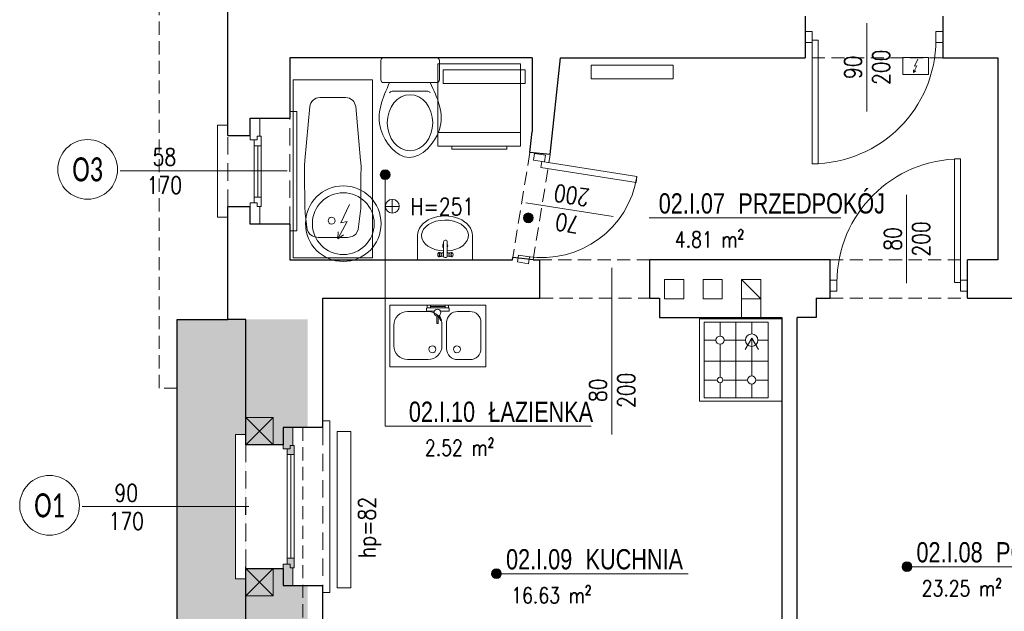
# Model space of a CAD drawing. Header units: millimetres. Extents: x 284606 to 628701, y -213781 to -93475.
# Tile 30 of 102: x 297427 to 298144, y -107084 to -106653. Entities that reach past the tile are written whole.
import ezdxf
from ezdxf.enums import TextEntityAlignment as Align

# ---------------------------------------------------------------- set-up
doc = ezdxf.new("R2010")
doc.units = ezdxf.units.MM
doc.linetypes.add('HIDDEN', pattern=[9.525, 6.35, -3.175])
doc.layers.get('0').update_dxf_attribs({"lineweight": 0})
for name, color, linetype, lineweight in [('!STR_Konstrukcja 0.20', 200, 'Continuous', 20), ('!STR_Konstrukcja 0.30', 64, 'Continuous', 30), ('!STR_Ocieplenie 0.05', 1, 'Continuous', 5), ('!STR_Opisy 0.09', 8, 'Continuous', 9), ('!STR_Przerywana 0.09', 8, 'HIDDEN', 9), ('!STR_Stolarka drzwiowa', 8, 'Continuous', 15), ('!STR_Stolarka okienna', 72, 'Continuous', 15), ('EKO Opisy 0.09', 8, 'Continuous', 9)]:
    doc.layers.add(name, color=color, linetype=linetype, lineweight=lineweight)
for name, color, linetype, lineweight, true_color in [('!STR_Kreskowanie ścian', 7, 'Continuous', 5, 0xa6a6a6), ('!STR_Ogrzewanie grzejniki', 7, 'Continuous', 15, 0xd10000), ('!STR_Wentylacja', 7, 'Continuous', 15, 0x3399ff), ('EKO Wyposażenie', 7, 'Continuous', 5, 0x919191)]:
    doc.layers.add(name, color=color, linetype=linetype, lineweight=lineweight, true_color=true_color)
doc.styles.add('1_50', font='txt', dxfattribs={"width": 0.8})
doc.styles.add('AB_Arial', font='NirmalaS.ttf')
doc.styles.add('EKO 1-10', font='romans.shx', dxfattribs={"width": 0.8, "height": 15})
doc.styles.add('EKO 1-5', font='romans.shx', dxfattribs={"width": 0.8, "height": 10})
doc.styles.add('EKO CM 1-50', font='calibri.ttf', dxfattribs={"width": 0.8, "height": 12.5})

# ---------------------------------------------------------------- blocks, each defined once
blk = doc.blocks.new('*U320')
at = {"layer": '!STR_Opisy 0.09', "linetype": 'Continuous'}
blk.add_line((0, -153.49), (0, -32.16), dxfattribs=at)
at = {"layer": '!STR_Opisy 0.09', "linetype": 'Continuous', "style": 'EKO 1-5', "width": 0.8}
blk.add_attdef('HP=', (19.04, -6.76), '', height=12.5, rotation=180, dxfattribs=at)
blk.add_attdef('SZER', text='', height=12.5, rotation=270, dxfattribs=at).set_placement((0, -121.38), align=Align.BOTTOM_CENTER)
at = {"layer": '!STR_Opisy 0.09', "ltscale": 0.7, "style": 'EKO 1-5', "width": 0.8}
blk.add_attdef('WYS', text='', height=12.5, rotation=270, dxfattribs=at).set_placement((-10.53, -121.38), align=Align.MIDDLE_CENTER)
blk = doc.blocks.new('el. podgrzewacz przepływowy')
at = {"ltscale": 5}
blk.add_lwpolyline([(-17.2, -16.9), (12.8, -16.9), (12.8, -36.9), (-17.2, -36.9), (-17.2, -16.9)], dxfattribs=at)
for points in [[(0.1, -18.8), (-3.6, -27.3), (-0.7, -26.6), (-4.8, -34.7)], [(-2.2, -32.7), (-4.8, -34.7), (-4.7, -31.4)]]:
    blk.add_lwpolyline(points)
blk = doc.blocks.new('*U103')
for p, q in [((-2.13, 79.94), (-181.88, 70.34)), ((2.13, 0.06), (-2.13, 79.94)), ((-181.88, 70.34), (-177.61, -9.55)), ((-99.85, 62.8), (-153.94, 54.97)), ((-92.99, 63.65), (-84.32, 64)), ((-56.24, 65.26), (-84.32, 64)), ((-32.86, 64.38), (-46.34, 65.29)), ((-20.77, 38.89), (-21.57, 53.76)), ((-162.64, 44.36), (-161.95, 31.35)), ((-161.25, 18.34), (-161.95, 31.35)), ((-20.77, 38.89), (-19.98, 24.02)), ((-30.08, 12.26), (-43.38, 9.91)), ((-177.61, -9.55), (2.13, 0.06)), ((-96.85, 6.69), (-151.47, 8.71)), ((-89.95, 6.58), (-81.28, 7.15)), ((-53.23, 8.9), (-81.28, 7.15))]:
    blk.add_line(p, q)
blk.add_circle((-37.66, 39.13), 3.43)
for centre, radius, start, end in [((-91.26, 21.29), 42.39, 92.34181, 101.68614), ((-51.09, 13.21), 52.3, 84.78524, 95.65302), ((-32.05, 54.13), 10.27, 33.03484, 94.54846), ((-38.84, 51.65), 17.4, 6.97748, 27.69222), ((-152.48, 44.9), 10.17, 98.23906, 183.05821), ((-37.38, 24.28), 17.4, 338.42497, 359.13898), ((-151.09, 18.88), 10.17, 183.05823, 267.87739), ((-30.36, 22.53), 10.27, 271.56797, 333.08279), ((-92.74, 48.88), 42.39, 264.43034, 273.77466), ((-53.65, 61.19), 52.3, 270.46346, 281.33124)]:
    blk.add_arc(centre, radius, start, end)
blk = doc.blocks.new('*U119')
for p, q in [((0, 19.33), (0, -19.33)), ((16.02, 21.33), (2, 21.33)), ((18.02, -19.33), (18.02, 19.33)), ((24.36, 13.09), (24.36, -12.8)), ((16.02, -21.33), (2, -21.33))]:
    blk.add_line(p, q)
for centre, start, end in [((2, 19.33), 90, 180), ((16.02, 19.33), 360, 90), ((26.36, 13.09), 114.56818, 180), ((26.36, -12.8), 180, 244.52934), ((2, -19.33), 180, 270), ((16.02, -19.33), 270, 360)]:
    blk.add_arc(centre, 2, start, end)
blk.add_ellipse((47.22, 0.08), major_axis=(20.4, 0), ratio=0.810803)
blk.add_open_spline([(18.02, 14.91), (29.22, 20.03), (49.72, 28.87), (82.83, 0.74), (50.17, -29.38), (29.25, -19.96), (18, -14.6)], degree=3, knots=[1.212901, 1.212901, 1.212901, 1.212901, 36.090844, 64.924591, 94.904253, 129.876154, 129.876154, 129.876154, 129.876154])
blk = doc.blocks.new('*U198')
at = {"linetype": 'Continuous'}
for p, q in [((0, 31.3), (0, -31.3)), ((27.6, 31.3), (0, 31.3)), ((2.8, -1.2), (2.8, 0.4)), ((3.8, 4.7), (3.4, 6.9)), ((4, 1.6), (20.6, 1.6)), ((4.2, 1.6), (4.2, 4.1)), ((8.5, 1.6), (7.3, 4)), ((7.9, 4.7), (8.3, 6.9)), ((3.8, -5.5), (3.4, -7.7)), ((20.6, -2.4), (4, -2.4)), ((4.2, -4.8), (4.2, -2.4)), ((7.3, -4.8), (8.5, -2.4)), ((7.9, -5.5), (8.3, -7.7)), ((22.4, -0.2), (22.4, -0.6)), ((27.6, -31.3), (0, -31.3))]:
    blk.add_line(p, q, dxfattribs=at)
for centre, radius, start, end in [((4, 0.4), 1.2, 90, 180), ((15.9, -0.3), 2.89, 41.1962, 138.8038), ((20.6, -0.2), 1.8, 0, 90), ((4, -1.2), 1.2, 180, 270), ((15.9, -0.3), 2.89, 228.1635, 311.8365), ((20.6, -0.6), 1.8, 270, 0)]:
    blk.add_arc(centre, radius, start, end, dxfattribs=at)
for centre, major_axis, ratio, start_param, end_param in [((27.6, 0), (0, -26.6), 0.662269, 4.803016, 10.93344), ((27.6, 0), (0, -31.3), 0.713042, 0, 3.141593), ((5.8, -7.8), (2.47, 0), 0.476554, 5.436764, 10.271199), ((5.8, -5.5), (2.05, 0), 0.476554, 0, 3.141593)]:
    blk.add_ellipse(centre, major_axis=major_axis, ratio=ratio, start_param=start_param, end_param=end_param, dxfattribs=at)
at = {"linetype": 'Continuous', "extrusion": (-3.55849e-14, 3.22359e-14, -1)}
for centre, major_axis, start_param, end_param in [((5.8, 7), (2.47, 0), 5.436764, 10.271199), ((5.8, 4.7), (2.05, 0), 0, 3.141593)]:
    blk.add_ellipse(centre, major_axis=major_axis, ratio=0.476554, start_param=start_param, end_param=end_param, dxfattribs=at)
blk.add_ellipse((5.8, 7.3), major_axis=(2.05, 0), ratio=0.476554, dxfattribs=at)
at = {"linetype": 'Continuous'}
blk.add_ellipse((5.8, -8.1), major_axis=(2.05, 0), ratio=0.476554, dxfattribs=at)
blk = doc.blocks.new('*U336')
at = {"layer": '!STR_Opisy 0.09', "linetype": 'Continuous'}
blk.add_line((-39.28, 63.89), (-39.28, -0.34), dxfattribs=at)
at = {"layer": '!STR_Stolarka drzwiowa'}
for points in [[(0, 0), (0, 90), (-4.38, 90), (-4.38, 0)], [(-90, -6.2), (-95, -6.2), (-95, 1.8), (-90, 1.8)], [(5, -6.2), (0, -6.2), (0, 1.8), (5, 1.8)]]:
    blk.add_lwpolyline(points, close=True, dxfattribs=at)
blk.add_arc((0, 0), 90, 90, 180, dxfattribs=at)
at = {"layer": '!STR_Opisy 0.09', "linetype": 'Continuous', "style": 'EKO 1-10', "width": 0.8}
blk.add_attdef('SZER', text='', height=12.5, rotation=90, dxfattribs=at).set_placement((-39.28, 31.77), align=Align.BOTTOM_CENTER)
at = {"layer": '!STR_Opisy 0.09', "ltscale": 0.7, "style": 'EKO 1-10', "width": 0.8}
blk.add_attdef('WYS', text='', height=12.5, rotation=90, dxfattribs=at).set_placement((-28.75, 31.77), align=Align.MIDDLE_CENTER)
blk = doc.blocks.new('*U100')
for p, q in [((0, -60), (0, 0)), ((0, 0), (60, 0)), ((10, -57.5), (10, -2.5)), ((10, -2.5), (56.5, -2.5)), ((22, -12.5), (22, -2.5)), ((33.5, -2.5), (33.5, -57.5)), ((45, -2.5), (45, -13.5)), ((56.5, -2.5), (56.5, -57.5)), ((60, 0), (60, -60)), ((10, -15.5), (19, -15.5)), ((22, -40), (22, -18.5)), ((25, -15.5), (43, -15.5)), ((45, -17.5), (45, -41.5)), ((47, -15.5), (56.5, -15.5)), ((10, -29.21), (56.5, -29.21)), ((17.5, -44.5), (10, -44.5)), ((22, -57.5), (22, -49)), ((42, -44.5), (26.5, -44.5)), ((45, -47.5), (45, -57.5)), ((56.5, -44.5), (48, -44.5)), ((5, -60), (0, -60)), ((60, -60), (5, -60)), ((5, -60), (5, -60)), ((56.5, -57.5), (10, -57.5))]:
    blk.add_line(p, q)
for centre, radius in [((22, -15.5), 3), ((45, -15.5), 2), ((22, -44.5), 4.5), ((45, -44.5), 3)]:
    blk.add_circle(centre, radius)
blk = doc.blocks.new('*U106')
blk.add_lwpolyline([(70, -45), (0, -45), (0, 0), (70, 0)], close=True)
for points in [[(20.65, -4.62), (11.65, -4.62, 0.414214), (3.65, -12.62), (3.65, -31.62, 0.414214), (11.65, -39.62), (20.65, -39.62, 0.414214), (28.65, -31.62), (28.65, -12.62, 0.414214)], [(41.98, -39.62), (56.98, -39.62, 0.414214), (66.98, -29.62), (66.98, -14.62, 0.414214), (56.98, -4.62), (41.98, -4.62, 0.414214), (31.98, -14.62), (31.98, -29.62, 0.414214)]]:
    blk.add_lwpolyline(points, format="xyb", close=True)
for centre in [(21.08, -32.13), (38.92, -32.13)]:
    blk.add_circle(centre, 2.54)
blk = doc.blocks.new('*U107')
for p, q in [((-4.86, 7.5), (-4.56, 1.8)), ((-2.89, 8.1), (-4.39, 8.02)), ((-0.37, 7.74), (-2.37, 7.63)), ((-1.54, -7.85), (-2.37, 7.63)), ((-2.37, 7.63), (-2.23, 5.14)), ((-0.23, 5.24), (-0.37, 7.74)), ((-11.09, 2.16), (-11.56, 1.63)), ((-11.56, 1.63), (-7.9, -0.12)), ((-7.56, 0.78), (-11.09, 2.16)), ((-2.23, 5.14), (-0.23, 5.24)), ((-0.67, -5.3), (-1.23, 5.19)), ((-13.44, -0.72), (-13.41, -1.22)), ((-7.96, -0.18), (-13.2, -0.46)), ((-13.15, -1.46), (-7.9, -1.18)), ((-4.31, -2.78), (-4.03, -7.98)), ((0.33, -5.24), (-1.67, -5.35)), ((-1.67, -5.35), (-1.54, -7.85)), ((0.46, -7.74), (0.33, -5.24)), ((-3.51, -8.45), (-2.01, -8.37)), ((-1.54, -7.85), (0.46, -7.74))]:
    blk.add_line(p, q)
blk.add_circle((-5.43, -0.54), 2.5)
for centre, radius, start, end in [((-4.36, 7.53), 0.5, 93.05823, 183.05823), ((-2.86, 7.61), 0.5, 3.05823, 93.05823), ((-13.19, -0.71), 0.25, 93.05823, 183.05823), ((-13.16, -1.21), 0.25, 183.05823, 273.05823), ((-3.54, -7.95), 0.5, 183.05823, 273.05823), ((-2.04, -7.87), 0.5, 273.05823, 3.05823)]:
    blk.add_arc(centre, radius, start, end)
blk = doc.blocks.new('*U121')
at = {"layer": '!STR_Opisy 0.09', "linetype": 'Continuous'}
blk.add_line((0, -153.49), (0, -32.16), dxfattribs=at)
at = {"layer": '!STR_Opisy 0.09', "linetype": 'Continuous', "style": 'EKO 1-5', "width": 0.8}
blk.add_attdef('HP=', (50.53, 21.53), '', height=12.5, rotation=180, dxfattribs=at)
blk.add_attdef('SZER', text='', height=12.5, rotation=270, dxfattribs=at).set_placement((0, -121.38), align=Align.BOTTOM_CENTER)
at = {"layer": '!STR_Opisy 0.09', "ltscale": 0.7, "style": 'EKO 1-5', "width": 0.8}
blk.add_attdef('WYS', text='', height=12.5, rotation=270, dxfattribs=at).set_placement((-10.53, -121.38), align=Align.MIDDLE_CENTER)
blk = doc.blocks.new('*U208')
at = {"layer": '!STR_Opisy 0.09', "linetype": 'Continuous'}
blk.add_line((-31.51, 6.91), (-31.51, -57.31), dxfattribs=at)
at = {"layer": '!STR_Stolarka drzwiowa'}
for points in [[(-70, 6.2), (-75, 6.2), (-75, -1.8), (-70, -1.8)], [(0, 0), (0, -70), (-4.38, -70), (-4.38, 0)], [(5, 6.2), (0, 6.2), (0, -1.8), (5, -1.8)]]:
    blk.add_lwpolyline(points, close=True, dxfattribs=at)
blk.add_arc((0, 0), 70, 180, 270, dxfattribs=at)
at = {"layer": '!STR_Opisy 0.09', "linetype": 'Continuous', "style": 'EKO 1-10', "width": 0.8}
blk.add_attdef('SZER', text='', height=12.5, rotation=90, dxfattribs=at).set_placement((-31.51, -25.2), align=Align.BOTTOM_CENTER)
at = {"layer": '!STR_Opisy 0.09', "ltscale": 0.7, "style": 'EKO 1-10', "width": 0.8}
blk.add_attdef('WYS', text='', height=12.5, rotation=90, dxfattribs=at).set_placement((-20.99, -25.2), align=Align.MIDDLE_CENTER)
blk = doc.blocks.new('wysokosc2')
at = {"ltscale": 2}
for points in [[(-5.06, 0.04), (5.03, 0.04)], [(0, 5.1), (0, -5.1)]]:
    blk.add_lwpolyline(points, dxfattribs=at)
blk.add_circle((0, 0), 5.03, dxfattribs=at)
at = {"ltscale": 2, "style": 'EKO 1-5', "width": 0.8}
blk.add_attdef('WYS', (13.29, -6.01), '', height=12.5, dxfattribs=at)
blk = doc.blocks.new('bojler2')
for p, q in [((3.54, -15.77), (-2.89, -29.13)), ((1.82, -28.1), (-5.12, -40.79)), ((-2.89, -29.13), (1.82, -28.1)), ((-5.12, -40.79), (-4.81, -35.54)), ((-5.12, -40.79), (-0.84, -37.72))]:
    blk.add_line(p, q)
for radius in [27.5, 22.5]:
    blk.add_circle((-1.11, -29.71), radius)
blk = doc.blocks.new('*U101')
for p, q in [((30, 30), (30, -30)), ((30, 30), (90, 30)), ((80, 30), (80, -30)), ((90, 30), (90, -30)), ((30, -30), (90, -30))]:
    blk.add_line(p, q)
blk.add_lwpolyline([(90, -20), (92, -20), (92, 20), (90, 20)])
blk = doc.blocks.new('PIEC KAFLOWY')
at = {"layer": 'EKO Wyposażenie'}
blk.add_lwpolyline([(12.48, -14.75), (73.23, -14.75), (73.23, -75.5), (12.48, -75.5)], close=True, dxfattribs=at)
at = {"layer": 'EKO Wyposażenie', "insert": (33.88, -25.41), "char_height": 19.5, "attachment_point": 1, "style": '1_50'}
blk.add_mtext_dynamic_manual_height_columns('\\pi-5.3249;{\\H0.66667x;PIEC \\P\\pi-25.002;WĘGLOWY}', width=18.2471, gutter_width=12.5, heights=[0], dxfattribs=at)
blk = doc.blocks.new('*U266')
at = {"layer": '!STR_Konstrukcja 0.20', "linetype": 'Continuous', "lineweight": 15}
for points in [[(8.12, 56.81), (0.62, 56.81), (0.62, 64.31), (105.62, 64.31), (105.62, 56.81), (98.12, 56.81)], [(-4.38, 0.81), (-9.38, 0.81), (-9.38, -4.19), (115.62, -4.19), (115.62, 0.81), (110.62, 0.81)]]:
    blk.add_lwpolyline(points, dxfattribs=at)
at = {"layer": '!STR_Konstrukcja 0.30', "ltscale": 2}
for points in [[(-4.38, 0.81), (-4.38, 29.68), (8.12, 29.68), (8.12, 56.81)], [(98.12, 56.81), (98.12, 29.68), (110.62, 29.68), (110.62, 0.81)]]:
    blk.add_lwpolyline(points, dxfattribs=at)
at = {"layer": '!STR_Przerywana 0.09', "ltscale": 2}
for points in [[(8.12, 56.81), (98.12, 56.81)], [(-4.38, 0.81), (110.62, 0.81)]]:
    blk.add_lwpolyline(points, dxfattribs=at)
at = {"layer": '!STR_Stolarka okienna', "ltscale": 0.3}
for points in [[(-4.38, 22.64), (-4.38, 29.68), (11.02, 29.68), (11.02, 24.55), (8.52, 24.55), (8.52, 22.64), (-4.38, 22.64)], [(110.62, 22.64), (110.62, 29.68), (95.05, 29.68), (95.05, 24.55), (97.55, 24.55), (97.55, 22.64), (110.62, 22.64)], [(97.55, 21.56), (97.55, 24.55), (95.05, 24.55), (95.05, 26.7), (11.02, 26.7), (11.02, 24.55), (8.52, 24.55), (8.52, 21.56), (97.55, 21.56)], [(15.12, 26.7), (15.12, 21.56)], [(90.62, 24.13), (15.12, 24.13)], [(90.62, 21.56), (90.62, 26.7)]]:
    blk.add_lwpolyline(points, dxfattribs=at)
blk = doc.blocks.new('*U764')
at = {"layer": '!STR_Opisy 0.09', "linetype": 'Continuous'}
blk.add_line((0, -153.49), (0, -32.16), dxfattribs=at)
at = {"layer": '!STR_Opisy 0.09', "linetype": 'Continuous', "style": 'EKO 1-5', "width": 0.8}
blk.add_attdef('HP=', (-37.47, 59.98), '', height=12.5, rotation=180, dxfattribs=at)
blk.add_attdef('SZER', text='', height=12.5, rotation=270, dxfattribs=at).set_placement((0, -121.38), align=Align.BOTTOM_CENTER)
at = {"layer": '!STR_Opisy 0.09', "ltscale": 0.7, "style": 'EKO 1-5', "width": 0.8}
blk.add_attdef('WYS', text='', height=12.5, rotation=270, dxfattribs=at).set_placement((-10.53, -121.38), align=Align.MIDDLE_CENTER)
blk = doc.blocks.new('*U223')
at = {"layer": '!STR_Opisy 0.09', "linetype": 'Continuous'}
blk.add_line((39.68, 12.26), (39.68, -51.96), dxfattribs=at)
at = {"layer": '!STR_Stolarka drzwiowa'}
for points in [[(-5, 6.2), (0, 6.2), (0, -1.8), (-5, -1.8)], [(0, 0), (0, -90), (4.38, -90), (4.38, 0)], [(90, 6.2), (95, 6.2), (95, -1.8), (90, -1.8)]]:
    blk.add_lwpolyline(points, close=True, dxfattribs=at)
blk.add_arc((0, 0), 90, 270, 0, dxfattribs=at)
at = {"layer": '!STR_Opisy 0.09', "linetype": 'Continuous', "style": 'EKO 1-10', "width": 0.8}
blk.add_attdef('SZER', text='', height=12.5, rotation=90, dxfattribs=at).set_placement((39.68, -19.85), align=Align.BOTTOM_CENTER)
at = {"layer": '!STR_Opisy 0.09', "ltscale": 0.7, "style": 'EKO 1-10', "width": 0.8}
blk.add_attdef('WYS', text='', height=12.5, rotation=90, dxfattribs=at).set_placement((50.21, -19.85), align=Align.MIDDLE_CENTER)
blk = doc.blocks.new('mur pruski')
at = {"layer": '!STR_Ocieplenie 0.05', "ltscale": 1.5}
blk.add_lwpolyline([(0, 20), (20, 20), (20, 0), (0, 0)], close=True, dxfattribs=at)
blk.add_lwpolyline([(0, 20), (20, 0), (20, 20), (0, 0)], dxfattribs=at)
blk = doc.blocks.new('*U145')
at = {"layer": '!STR_Konstrukcja 0.20', "linetype": 'Continuous', "lineweight": 15}
for points in [[(8.12, 45.81), (0.62, 45.81), (0.62, 53.31), (67.62, 53.31), (67.62, 45.81), (60.12, 45.81)], [(-4.38, 0.81), (-9.38, 0.81), (-9.38, -4.19), (77.62, -4.19), (77.62, 0.81), (72.62, 0.81)]]:
    blk.add_lwpolyline(points, dxfattribs=at)
at = {"layer": '!STR_Konstrukcja 0.30', "ltscale": 2}
for points in [[(-4.38, 0.81), (-4.38, 29.68), (8.12, 29.68), (8.12, 45.81)], [(60.12, 45.81), (60.12, 29.68), (72.62, 29.68), (72.62, 0.81)]]:
    blk.add_lwpolyline(points, dxfattribs=at)
at = {"layer": '!STR_Przerywana 0.09', "ltscale": 2}
for points in [[(8.12, 45.81), (60.12, 45.81)], [(-4.38, 0.81), (72.62, 0.81)]]:
    blk.add_lwpolyline(points, dxfattribs=at)
at = {"layer": '!STR_Stolarka okienna', "ltscale": 0.3}
for points in [[(-4.38, 22.64), (-4.38, 29.68), (11.02, 29.68), (11.02, 24.55), (8.52, 24.55), (8.52, 22.64), (-4.38, 22.64)], [(72.62, 22.64), (72.62, 29.68), (57.05, 29.68), (57.05, 24.55), (59.55, 24.55), (59.55, 22.64), (72.62, 22.64)], [(59.55, 21.56), (59.55, 24.55), (57.05, 24.55), (57.05, 26.7), (11.02, 26.7), (11.02, 24.55), (8.52, 24.55), (8.52, 21.56), (59.55, 21.56)], [(15.12, 26.7), (15.12, 21.56)], [(52.62, 24.13), (15.12, 24.13)], [(52.62, 21.56), (52.62, 26.7)]]:
    blk.add_lwpolyline(points, dxfattribs=at)
blk = doc.blocks.new('*U459')
at = {"ltscale": 0.3}
blk.add_hatch(color=256, dxfattribs=at).paths.add_polyline_path([(-0.91, 50, 1), (6.82, 50, 1)])
at = {"ltscale": 1.5}
blk.add_line((17.59, 50), (154.57, 50), dxfattribs=at)
at = {"ltscale": 0.3}
blk.add_lwpolyline([(17.59, 50), (2.95, 50)], dxfattribs=at)
blk.add_circle((2.95, 50), 3.86, dxfattribs=at)
at = {"ltscale": 1.5, "width": 0.8}
for tag, p, height, style in [('NR_POM.', (10.51, 53.45), 16, 'AB_Arial'), ('NAZWA_POMIESZCZENIA', (66.91, 53.45), 16, 'AB_Arial'), ('POSADZKA', (9.08, 4), 12.5, 'EKO 1-5')]:
    blk.add_attdef(tag, p, '', height=height, rotation=0, dxfattribs=dict(at, style=style))
at = {"ltscale": 1.5, "style": 'EKO 1-5', "width": 0.8}
blk.add_attdef('POWIERZCHNIA', text='', height=12.5, rotation=0, dxfattribs=at).set_placement((78.06, 22.91), align=Align.BOTTOM_RIGHT)
blk = doc.blocks.new('*U469')
at = {"ltscale": 0.3}
blk.add_hatch(color=256, dxfattribs=at).paths.add_polyline_path([(-96.5, 50, 1), (-88.78, 50, 1)])
at = {"ltscale": 1.5}
blk.add_line((17.59, 50), (154.57, 50), dxfattribs=at)
at = {"ltscale": 0.3}
blk.add_lwpolyline([(17.59, 50), (2.95, 50)], dxfattribs=at)
blk.add_circle((-92.64, 50), 3.86, dxfattribs=at)
at = {"ltscale": 1.5, "width": 0.8}
for tag, p, height, style in [('NR_POM.', (10.51, 53.45), 16, 'AB_Arial'), ('NAZWA_POMIESZCZENIA', (66.91, 53.45), 16, 'AB_Arial'), ('POSADZKA', (9.08, 4), 12.5, 'EKO 1-5')]:
    blk.add_attdef(tag, p, '', height=height, rotation=0, dxfattribs=dict(at, style=style))
at = {"ltscale": 1.5, "style": 'EKO 1-5', "width": 0.8}
blk.add_attdef('POWIERZCHNIA', text='', height=12.5, rotation=0, dxfattribs=at).set_placement((78.06, 22.91), align=Align.BOTTOM_RIGHT)
blk = doc.blocks.new('*U471')
at = {"ltscale": 0.3}
blk.add_hatch(color=256, dxfattribs=at).paths.add_polyline_path([(-12.09, 249.02, 1), (-4.36, 249.02, 1)])
at = {"ltscale": 1.5}
blk.add_line((17.59, 50), (154.57, 50), dxfattribs=at)
at = {"ltscale": 0.3}
blk.add_lwpolyline([(17.59, 50), (2.95, 50)], dxfattribs=at)
blk.add_circle((-8.22, 249.02), 3.86, dxfattribs=at)
at = {"ltscale": 1.5, "width": 0.8}
for tag, p, height, style in [('NR_POM.', (10.51, 53.45), 16, 'AB_Arial'), ('NAZWA_POMIESZCZENIA', (66.91, 53.45), 16, 'AB_Arial'), ('POSADZKA', (9.08, 4), 12.5, 'EKO 1-5')]:
    blk.add_attdef(tag, p, '', height=height, rotation=0, dxfattribs=dict(at, style=style))
at = {"ltscale": 1.5, "style": 'EKO 1-5', "width": 0.8}
blk.add_attdef('POWIERZCHNIA', text='', height=12.5, rotation=0, dxfattribs=at).set_placement((78.06, 22.91), align=Align.BOTTOM_RIGHT)
blk = doc.blocks.new('KÓLKO')
at = {"layer": '!STR_Opisy 0.09'}
blk.add_circle((0, -15.51), 15.51, dxfattribs=at)
at = {"layer": '!STR_Opisy 0.09', "style": 'EKO 1-10', "width": 0.8}
blk.add_attdef('NR', text='', height=15, dxfattribs=at).set_placement((0, -15.51), align=Align.MIDDLE_CENTER)

msp = doc.modelspace()

# ---------------------------------------------------------------- hatches: boundary and pattern name
at = {"layer": '!STR_Kreskowanie ścian', "ltscale": 1.5}
h = msp.add_hatch(dxfattribs=at)
h.set_pattern_fill('AR-B88', color=8, scale=0.1, angle=90)
h.set_pattern_definition([(90, (10593.899, 1826.681), (-20.32, 1e-15), []), (180, (10593.899, 1826.681), (-20.32, -10.16), [20.32, -20.32])])
h.paths.add_polyline_path([(298061.74, -107423.52), (298016.74, -107423.52), (298016.74, -107417.52), (298016.69, -107417.52), (297966.69, -107467.52), (297966.69, -107473.52), (298061.74, -107473.52)])
h.paths.add_polyline_path([(298061.74, -107378.52), (298061.74, -107372.52), (298061.69, -107375.47), (298016.69, -107417.52), (298016.74, -107417.52), (298016.74, -107423.52), (298061.74, -107423.52)])
h.paths.add_polyline_path([(298103.54, -106262.52), (298148.45, -106262.43), (298148.45, -106212.43), (298053.49, -106212.52), (298053.45, -106359.43), (298103.54, -106359.43)])
h.paths.add_polyline_path([(298146.92, -106262.52), (298103.54, -106262.52), (298103.54, -106359.43), (298163.36, -106360.45), (298146.92, -106360.45)])
h.paths.add_polyline_path([(299005.94, -106275.53), (299005.99, -106275.52), (299005.99, -106262.52), (298918.99, -106262.52), (298918.99, -106307.52), (298918.99, -106307.52), (298918.99, -106322.24), (298948.99, -106320.51), (298948.94, -106320.47)])
h.paths.add_polyline_path([(299055.94, -106225.53), (299055.94, -106212.52), (298918.99, -106212.52), (298918.99, -106262.52), (299005.99, -106262.52), (299005.99, -106275.52), (299005.94, -106275.53)])
h.paths.add_polyline_path([(298948.99, -106320.51), (298918.94, -106297.48), (298918.94, -106349.11), (298918.99, -106431.96), (298918.99, -106345.22), (298948.99, -106320.23)])
h.paths.add_polyline_path([(298828.72, -106585.49), (298828.72, -106550.56), (298806.22, -106550.56), (298806.22, -106585.49)])
h.paths.add_polyline_path([(297644.36, -106571.25), (297644.36, -106517.21)])
h.paths.add_polyline_path([(299195.84, -106594.18), (299195.84, -106556.39), (299173.34, -106556.39), (299173.34, -106594.18)])
h.paths.add_polyline_path([(298518.76, -107349.73), (298557.11, -107349.73), (298557.11, -107327.23), (298518.76, -107327.23)])
h.paths.add_polyline_path([(297591.89, -107235.92), (297584.39, -107235.92), (297584.39, -107130.92), (297591.89, -107130.92)], flags=16)
h.paths.add_polyline_path([(297627.14, -107220.92), (297622, -107220.92), (297622, -107225.36), (297619.02, -107225.36), (297619.02, -107228.42), (297591.99, -107228.42), (297591.99, -107417.07), (297636.99, -107372.07), (297636.99, -107240.92), (297626.06, -107240.92), (297626.06, -107227.86), (297627.14, -107227.86)])
h.paths.add_polyline_path([(297591.99, -106962.42), (297619.02, -106962.42), (297619.02, -106965.32), (297622, -106965.32), (297622, -106969.42), (297627.14, -106969.42), (297627.14, -106962.82), (297626.06, -106962.82), (297626.06, -106949.92), (297636.99, -106949.92), (297636.99, -106871.18), (297591.99, -106871.18)])
h.paths.add_polyline_path([(297619.02, -107052.42), (297591.99, -107052.42), (297591.99, -107138.42), (297619.02, -107138.42), (297619.02, -107141.32), (297622, -107141.32), (297622, -107145.42), (297627.14, -107145.42), (297627.14, -107138.82), (297626.06, -107138.82), (297626.06, -107125.92), (297636.99, -107125.92), (297636.99, -107064.92), (297626.06, -107064.92), (297626.06, -107051.86), (297627.14, -107051.86), (297627.14, -107044.92), (297622, -107044.92), (297622, -107049.36), (297619.02, -107049.36)])
h.paths.add_polyline_path([(297591.99, -106871.18), (297541.94, -106871.18), (297541.94, -107467.11), (297591.99, -107417.07)])
h.paths.add_polyline_path([(297591.89, -106954.92), (297591.89, -107059.92), (297584.39, -107059.92), (297584.39, -106954.92)], flags=16)
h.paths.add_polyline_path([(299484.33, -107164.42), (299457.92, -107164.42), (299457.92, -107161.36), (299454.94, -107161.36), (299454.94, -107156.92), (299449.8, -107156.92), (299449.8, -107163.86), (299450.88, -107163.86), (299450.88, -107176.92), (299439.33, -107176.92), (299439.33, -107372.52), (299484.33, -107417.52)])
h.paths.add_polyline_path([(299499.23, -107014.92), (299499.23, -106909.92), (299491.73, -106909.92), (299491.73, -107014.92)], flags=16)
h.paths.add_polyline_path([(299499.23, -107007.42), (299484.33, -107007.42), (299484.33, -107074.42), (299499.23, -107074.42), (299499.23, -107066.92), (299491.73, -107066.92), (299491.73, -107171.92), (299499.23, -107171.92), (299499.23, -107164.42), (299484.33, -107164.42), (299484.33, -107417.52), (299534.28, -107467.47), (299534.28, -106225.65), (299484.33, -106275.61), (299484.33, -106917.42), (299499.23, -106917.42)])
h.paths.add_polyline_path([(299449.8, -106924.42), (299454.94, -106924.42), (299454.94, -106920.32), (299457.92, -106920.32), (299457.92, -106917.42), (299484.33, -106917.42), (299484.33, -106275.61), (299439.33, -106320.61), (299439.33, -106904.92), (299450.88, -106904.92), (299450.88, -106917.82), (299449.8, -106917.82)])
h.paths.add_polyline_path([(299454.94, -106999.92), (299449.8, -106999.92), (299449.8, -107006.86), (299450.88, -107006.86), (299450.88, -107019.92), (299439.33, -107019.92), (299439.33, -107061.92), (299450.88, -107061.92), (299450.88, -107074.82), (299449.8, -107074.82), (299449.8, -107081.42), (299454.94, -107081.42), (299454.94, -107077.32), (299457.92, -107077.32), (299457.92, -107074.42), (299484.33, -107074.42), (299484.33, -107007.42), (299457.92, -107007.42), (299457.92, -107004.36), (299454.94, -107004.36)])

# ---------------------------------------------------------------- linework, layer by layer
at = {"layer": '!STR_Konstrukcja 0.30', "color": 8, "ltscale": 1.5}
for p, q in [((297998.89, -106650.43), (297998.89, -106680.74)), ((298098.89, -106650.43), (298098.89, -106680.74)), ((297800.18, -106680.74), (297800.18, -106734.32)), ((297813.38, -106751.19), (297798.55, -106749.61)), ((297800.89, -106827.74), (297786.06, -106826.15)), ((297800.89, -106827.74), (297805.89, -106827.74)), ((297805.89, -106855.74), (297805.89, -106827.74)), ((297885.89, -106855.74), (297885.89, -106827.74)), ((298016.89, -106855.74), (298016.89, -106827.74)), ((298116.89, -106855.74), (298116.89, -106827.74))]:
    msp.add_line(p, q, dxfattribs=at)
for points in [[(297578.89, -106737.24), (297578.89, -106576.43)], [(297800.18, -106680.74), (297623.89, -106680.74), (297623.89, -106724.74)], [(297813.38, -106751.19), (297820.89, -106680.74), (297998.89, -106680.74)], [(298098.89, -106680.74), (298138.89, -106680.74), (298138.89, -106827.74), (298116.89, -106827.74)], [(297798.55, -106749.61), (297800.18, -106734.32)], [(297591.89, -106962.42), (297591.89, -106871.08), (297578.89, -106871.08), (297578.89, -106789.24)], [(297623.89, -106801.74), (297623.89, -106827.74), (297785.89, -106827.74), (297786.06, -106826.15)], [(298016.89, -106827.74), (297885.89, -106827.74)], [(297647.89, -106949.92), (297647.89, -106855.74), (297805.89, -106855.74)], [(297885.89, -106855.74), (297892.89, -106855.74)], [(297892.89, -106855.74), (297892.89, -106869.74), (297981.89, -106869.74)], [(298006.89, -106855.74), (298006.89, -106869.74), (297992.89, -106869.74)], [(298006.89, -106855.74), (298016.89, -106855.74)], [(298116.89, -106855.74), (298312.89, -106855.74)], [(297981.89, -106869.74), (297981.89, -107053.74)], [(297992.89, -107089.42), (297992.89, -106869.74)], [(297541.89, -106921.08), (297541.89, -106871.08), (297578.89, -106871.08)], [(298061.64, -107473.42), (297966.64, -107473.42), (297966.64, -107467.42), (297541.89, -107467.42), (297541.89, -106921.08)], [(297591.89, -107013.46), (297591.89, -107007.42)], [(297591.89, -107032.61), (297591.89, -107032.17)], [(297591.89, -107138.42), (297591.89, -107051.32)], [(297981.89, -107052.74), (297981.89, -107089.42)], [(297647.89, -107125.92), (297647.89, -107064.92)]]:
    msp.add_lwpolyline(points, dxfattribs=at)
at = {"layer": '!STR_Opisy 0.09', "color": 8}
for p, q in [((297693.26, -106765.78), (297693.26, -106948.88)), ((297693.26, -106948.88), (297703.55, -106948.88))]:
    msp.add_line(p, q, dxfattribs=at)
at = {"layer": '!STR_Przerywana 0.09', "color": 8, "ltscale": 1.5}
for p, q in [((298098.89, -106680.74), (297998.89, -106680.74)), ((297798.55, -106749.61), (297786.06, -106826.15)), ((297800.89, -106827.74), (297813.38, -106751.19)), ((297885.89, -106827.74), (297805.89, -106827.74)), ((298016.89, -106827.74), (298116.89, -106827.74)), ((297805.89, -106855.74), (297885.89, -106855.74)), ((298016.89, -106855.74), (298116.89, -106855.74)), ((297633.46, -106949.92), (297633.46, -107240.92))]:
    msp.add_line(p, q, dxfattribs=at)
msp.add_lwpolyline([(297541.89, -106921.08), (297528.89, -106921.08), (297528.89, -106309.43), (298053.45, -106309.43)], dxfattribs=at)
at = {"layer": '!STR_Wentylacja', "color": 8, "ltscale": 1.5}
for p, q in [((297952.49, -106842.17), (297966.49, -106856.17)), ((297952.49, -106856.17), (297952.49, -106869.74)), ((297966.49, -106856.17), (297966.49, -106869.74))]:
    msp.add_line(p, q, dxfattribs=at)
for points in [[(297896.49, -106842.17), (297896.49, -106856.17), (297910.49, -106856.17), (297910.49, -106842.17)], [(297924.49, -106842.17), (297924.49, -106856.17), (297938.49, -106856.17), (297938.49, -106842.17)], [(297952.49, -106842.17), (297952.49, -106856.17), (297966.49, -106856.17), (297966.49, -106842.17)]]:
    msp.add_lwpolyline(points, close=True, dxfattribs=at)
msp.add_lwpolyline([(297959.89, -106909.79), (297959.89, -106884.73), (297964.76, -106893.15), (297959.89, -106884.73), (297955.03, -106893.15)], dxfattribs=at)
at = {"color": 8}
for points in [[(297795.12, -106699.52), (297735.46, -106699.52), (297735.46, -106689.52), (297795.12, -106689.52)], [(297902.76, -106696.09), (297843.1, -106696.09), (297843.1, -106686.09), (297902.76, -106686.09)], [(297668.23, -107066.48), (297658.23, -107066.48), (297658.23, -106952.66), (297668.23, -106952.66)]]:
    msp.add_lwpolyline(points, close=True, dxfattribs=at)

# ---------------------------------------------------------------- block references
at = {"layer": '!STR_Konstrukcja 0.30', "color": 8, "ltscale": 1.5}
ref = msp.add_blockref('*U121', (297858.11, -106801.33), dxfattribs=dict(at, xscale=-1))
ref.add_attrib('SZER', '80', dxfattribs={"layer": '!STR_Opisy 0.09', "linetype": 'Continuous', "height": 12.5, "rotation": 90, "style": 'EKO 1-5', "width": 0.8}).set_placement((297858.11, -106922.71), align=Align.BOTTOM_CENTER)
ref.add_attrib('WYS', '200', dxfattribs={"layer": '!STR_Opisy 0.09', "ltscale": 0.7, "height": 12.5, "rotation": 90, "style": 'EKO 1-5', "width": 0.8}).set_placement((297868.64, -106922.71), align=Align.MIDDLE_CENTER)
at = {"layer": '!STR_Ocieplenie 0.05', "color": 8}
for p in [(297591.89, -106962.42), (297591.89, -107072.42)]:
    msp.add_blockref('mur pruski', p, dxfattribs=at)
at = {"layer": '!STR_Ogrzewanie grzejniki', "color": 8, "lineweight": 35, "ltscale": 1.5, "xscale": 0.625, "yscale": 0.625, "zscale": 0.625}
msp.add_blockref('el. podgrzewacz przepływowy', (298080.58, -106669.84), dxfattribs=at)
at = {"layer": '!STR_Opisy 0.09', "color": 8}
ref = msp.add_blockref('*U320', (297654.04, -106762.9), dxfattribs=dict(at, xscale=-1, rotation=270))
ref.add_attrib('SZER', '58', dxfattribs={"linetype": 'Continuous', "height": 12.5, "rotation": 360, "style": 'EKO 1-5', "width": 0.8}).set_placement((297532.66, -106762.9), align=Align.BOTTOM_CENTER)
ref.add_attrib('WYS', '170', dxfattribs={"ltscale": 0.7, "height": 12.5, "rotation": 360, "style": 'EKO 1-5', "width": 0.8}).set_placement((297532.66, -106773.43), align=Align.MIDDLE_CENTER)
ref = msp.add_blockref('*U471', (297700.83, -106994.88), dxfattribs=dict(at, xscale=0.9199999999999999, yscale=0.9199999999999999, zscale=0.9199999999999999))
ref.add_attrib('NAZWA_POM', 'ŁAZIENKA', (297768.37, -106945.71), dxfattribs={"layer": '0', "ltscale": 1.5, "height": 14.72, "rotation": 0, "style": 'AB_Arial', "width": 0.8})
ref.add_attrib('NUMER_POM', '02.I.10', (297710.5, -106945.71), dxfattribs={"layer": '0', "ltscale": 1.5, "height": 14.72, "rotation": 0, "style": 'AB_Arial', "width": 0.8})
ref.add_attrib('R-SURF', '2.52 m²', dxfattribs={"layer": '0', "ltscale": 1.5, "height": 11.5, "rotation": 0, "style": 'EKO 1-5', "width": 0.8}).set_placement((297772.64, -106973.8), align=Align.BOTTOM_RIGHT)
ref = msp.add_blockref('*U469', (297882.61, -106843.22), dxfattribs=dict(at, xscale=0.9199999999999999, yscale=0.9199999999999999, zscale=0.9199999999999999))
ref.add_attrib('NAZWA_POM', 'PRZEDPOKÓJ', (297950.15, -106794.05), dxfattribs={"layer": '0', "ltscale": 1.5, "height": 14.72, "rotation": 0, "style": 'AB_Arial', "width": 0.8})
ref.add_attrib('NUMER_POM', '02.I.07', (297892.28, -106794.05), dxfattribs={"layer": '0', "ltscale": 1.5, "height": 14.72, "rotation": 0, "style": 'AB_Arial', "width": 0.8})
ref.add_attrib('R-SURF', '4.81 m²', dxfattribs={"layer": '0', "ltscale": 1.5, "height": 11.5, "rotation": 0, "style": 'EKO 1-5', "width": 0.8}).set_placement((297954.42, -106822.15), align=Align.BOTTOM_RIGHT)
ref = msp.add_blockref('wysokosc2', (297698.47, -106788.8), dxfattribs=dict(at, xscale=-1, rotation=180))
ref.add_attrib('WYS', 'H=251', (297711.76, -106795.29), dxfattribs={"layer": '0', "ltscale": 2, "height": 12.5, "style": 'EKO 1-5', "width": 0.8})
ref = msp.add_blockref('*U764', (297626.3, -107007.42), dxfattribs=dict(at, xscale=-1, rotation=270))
ref.add_attrib('SZER', '90', dxfattribs={"linetype": 'Continuous', "height": 12.5, "rotation": 360, "style": 'EKO 1-5', "width": 0.8}).set_placement((297504.92, -107007.42), align=Align.BOTTOM_CENTER)
ref.add_attrib('WYS', '170', dxfattribs={"ltscale": 0.7, "height": 12.5, "rotation": 360, "style": 'EKO 1-5', "width": 0.8}).set_placement((297504.92, -107017.95), align=Align.MIDDLE_CENTER)
ref.add_attrib('HP=', 'hp=82', (297686.28, -107044.89), dxfattribs={"linetype": 'Continuous', "height": 12.5, "rotation": 90, "style": 'EKO 1-5', "width": 0.8})
ref = msp.add_blockref('*U459', (298070.1, -107097.14), dxfattribs=dict(at, xscale=0.9199999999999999, yscale=0.9199999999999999, zscale=0.9199999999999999))
ref.add_attrib('NAZWA_POM', 'POKÓJ', (298137.64, -107047.97), dxfattribs={"layer": '0', "ltscale": 1.5, "height": 14.72, "rotation": 0, "style": 'AB_Arial', "width": 0.8})
ref.add_attrib('NUMER_POM', '02.I.08', (298079.77, -107047.97), dxfattribs={"layer": '0', "ltscale": 1.5, "height": 14.72, "rotation": 0, "style": 'AB_Arial', "width": 0.8})
ref.add_attrib('R-SURF', '23.25 m²', dxfattribs={"layer": '0', "ltscale": 1.5, "height": 11.5, "rotation": 0, "style": 'EKO 1-5', "width": 0.8}).set_placement((298141.91, -107076.07), align=Align.BOTTOM_RIGHT)
ref = msp.add_blockref('*U459', (297771.53, -107102.24), dxfattribs=dict(at, xscale=0.9199999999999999, yscale=0.9199999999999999, zscale=0.9199999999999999))
ref.add_attrib('NAZWA_POM', 'KUCHNIA', (297839.07, -107053.07), dxfattribs={"layer": '0', "ltscale": 1.5, "height": 14.72, "rotation": 0, "style": 'AB_Arial', "width": 0.8})
ref.add_attrib('NUMER_POM', '02.I.09', (297781.2, -107053.07), dxfattribs={"layer": '0', "ltscale": 1.5, "height": 14.72, "rotation": 0, "style": 'AB_Arial', "width": 0.8})
ref.add_attrib('R-SURF', '16.63 m²', dxfattribs={"layer": '0', "ltscale": 1.5, "height": 11.5, "rotation": 0, "style": 'EKO 1-5', "width": 0.8}).set_placement((297843.34, -107081.17), align=Align.BOTTOM_RIGHT)
at = {"layer": '!STR_Stolarka drzwiowa', "color": 8, "ltscale": 0.3}
for name, p, values in [('*U223', (298003.89, -106667.78), {'WYS': '200', 'SZER': '90'}), ('*U336', (298111.89, -106844.33), {'WYS': '200', 'SZER': '80'})]:
    msp.add_blockref(name, p, dxfattribs=at).add_auto_attribs(values)
at = {"layer": '!STR_Stolarka drzwiowa', "color": 8, "ltscale": 0.3, "rotation": 81.08017668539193}
msp.add_blockref('*U208', (297807.28, -106756.19), dxfattribs=at).add_auto_attribs({'WYS': '200', 'SZER': '70'})
at = {"layer": '!STR_Stolarka okienna', "color": 8, "ltscale": 1.5, "rotation": 89.99999999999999}
msp.add_blockref('*U145', (297624.7, -106797.36), dxfattribs=at)
at = {"layer": '!STR_Stolarka okienna', "color": 8, "ltscale": 1.5, "xscale": -1, "rotation": 90}
msp.add_blockref('*U266', (297648.7, -106954.3), dxfattribs=at)
at = {"layer": 'EKO Opisy 0.09', "color": 8}
ref = msp.add_blockref('KÓLKO', (297476.83, -106740.22), dxfattribs=dict(at, xscale=1.4, yscale=1.4, zscale=1.4))
ref.add_attrib('NR', 'O3', dxfattribs={"height": 17.5, "style": 'EKO CM 1-50', "width": 0.7}).set_placement((297476.83, -106761.93), align=Align.MIDDLE_CENTER)
ref = msp.add_blockref('KÓLKO', (297449.09, -106984.74), dxfattribs=dict(at, xscale=1.4, yscale=1.4, zscale=1.4))
ref.add_attrib('NR', 'O1', dxfattribs={"height": 17.5, "style": 'EKO CM 1-50', "width": 0.7}).set_placement((297449.09, -107006.45), align=Align.MIDDLE_CENTER)
at = {"layer": 'EKO Wyposażenie', "color": 8, "xscale": -1}
for name, p, rotation in [('*U119', (297711.41, -106680.74), 90), ('*U101', (297761.69, -106655.12), 90), ('*U107', (297731.56, -106860.74), 273.0582290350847)]:
    msp.add_blockref(name, p, dxfattribs=dict(at, rotation=rotation))
at = {"layer": 'EKO Wyposażenie', "color": 8}
for name, p, xscale, yscale, zscale, rotation in [('*U103', (297683.89, -106824.84), -0.7200000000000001, 0.7200000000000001, 0.7200000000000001, 93.05822903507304), ('*U198', (297736.8, -106827.74), 0.6398441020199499, 0.6398441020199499, 0.6398441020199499, 89.99999999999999)]:
    msp.add_blockref(name, p, dxfattribs=dict(at, xscale=xscale, yscale=yscale, zscale=zscale, rotation=rotation))
msp.add_blockref('bojler2', (297663.89, -106771.73), dxfattribs=at)
at = {"layer": 'EKO Wyposażenie', "color": 8, "ltscale": 0.3, "xscale": -1}
msp.add_blockref('*U106', (297766.56, -106860.74), dxfattribs=at)
at = {"layer": 'EKO Wyposażenie', "color": 8, "rotation": 180}
msp.add_blockref('*U100', (297981.89, -106930.74), dxfattribs=at)
at = {"layer": 'EKO Wyposażenie', "color": 8, "xscale": 0.7200000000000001, "yscale": 0.7200000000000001, "zscale": 0.7200000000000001}
msp.add_blockref('PIEC KAFLOWY', (298371.05, -106873.48), dxfattribs=at)

doc.saveas('drawing.dxf')
